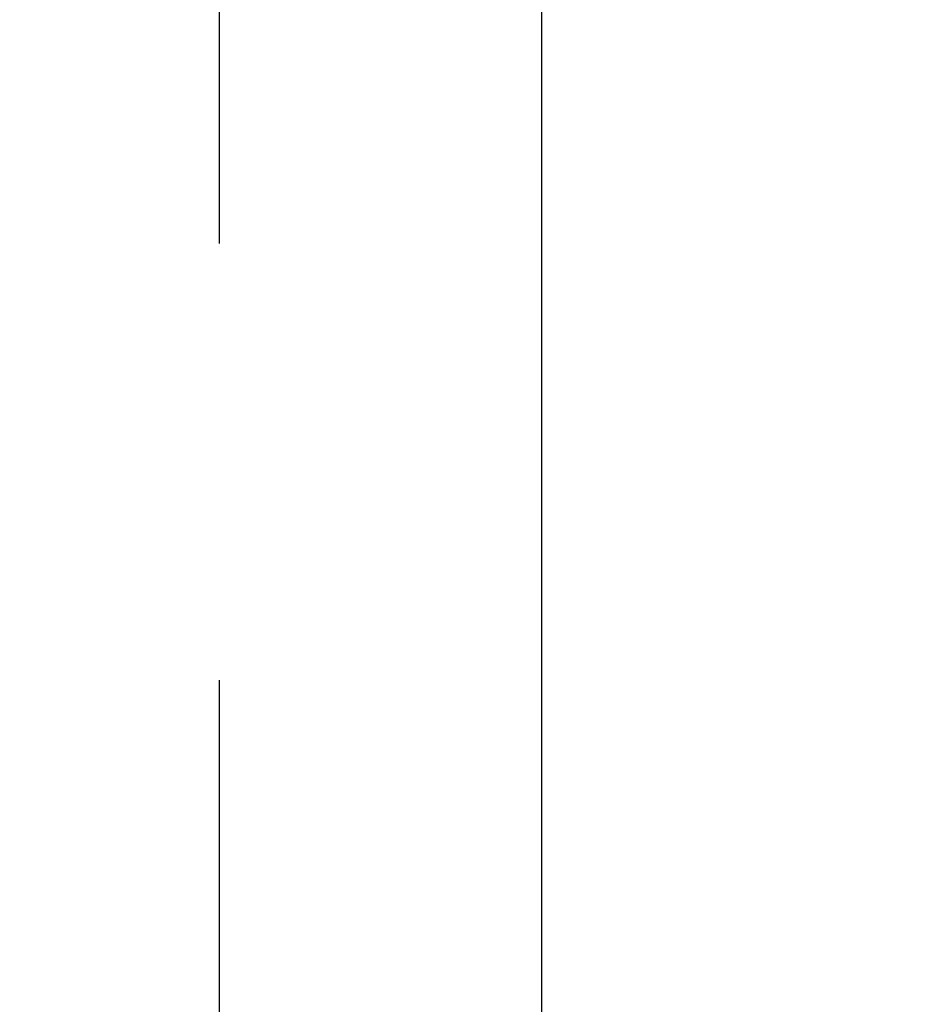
# Model space of a CAD drawing. Header units: inches. Extents: x 0 to 200, y 0 to 130.
# Tile 50 of 91: x 60.16 to 62.41, y 86.78 to 89.26. Entities that reach past the tile are written whole.
import ezdxf

# ---------------------------------------------------------------- set-up
doc = ezdxf.new("R2010")
doc.units = ezdxf.units.IN
doc.header["$LTSCALE"] = 11.011777
doc.header["$MEASUREMENT"] = 0
doc.linetypes.add('HIDDEN', pattern=[0.2, 0.1, -0.1])
doc.layers.get('0').update_dxf_attribs({"linetype": 'CONTINUOUS'})
doc.layers.add('DEFAULT_2', color=8, linetype='HIDDEN')
doc.layers.add('DIMENSIONS', color=7, linetype='CONTINUOUS')
doc.styles.get("Standard").update_dxf_attribs({"font": 'arial.ttf'})
doc.dimstyles.new('DIMSTYLE_1', dxfattribs={"dimtxt": 0.883298, "dimasz": 1.17773, "dimexe": 0.09, "dimexo": 0.07, "dimgap": 0.0375, "dimtad": 0, "dimtih": 1, "dimtoh": 1, "dimzin": 4, "dimdsep": 46, "dimtxsty": 'Standard', "dimblk": '_FILLED', "dimblk1": '_FILLED', "dimblk2": '_FILLED', "dimcen": 0.09, "dimazin": 1, "dimtfac": 1, "dimtofl": 0, "dimtmove": 0, "dimatfit": 3, "dimldrblk": '_FILLED', "dimfxl": 0, "dimtolj": 1, "dimtzin": 4, "dimarcsym": 0})

# ---------------------------------------------------------------- blocks, each defined once
blk = doc.blocks.new('_FILLED')
at = {"color": 0, "linetype": 'ByBlock'}
blk.add_solid([(0, 0), (-1, 0.2), (-1, -0.2)], dxfattribs=at)
blk = doc.blocks.new('*D13')
at = {"layer": 'DIMENSIONS', "color": 2, "linetype": 'Continuous'}
for p, q in [((57.8507, 72.5863), (55.5903, 72.5863)), ((61.4757, 72.5863), (63.8312, 72.5863))]:
    blk.add_line(p, q, dxfattribs=at)
at = {"layer": 'DIMENSIONS', "color": 2, "linetype": 'Continuous', "xscale": 1.1777301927, "yscale": 1.1777301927, "zscale": 1.1777301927}
blk.add_blockref('_FILLED', (57.8507, 72.5863), dxfattribs=at)
at = {"layer": 'DIMENSIONS', "color": 2, "linetype": 'Continuous', "xscale": 1.1777301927, "yscale": 1.1777301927, "zscale": 1.1777301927, "rotation": 180}
blk.add_blockref('_FILLED', (61.4757, 72.5863), dxfattribs=at)
at = {"layer": 'DIMENSIONS', "color": 2, "linetype": 'Continuous', "insert": (55.1486, 73.0279), "char_height": 0.8833, "width": 2.400337, "attachment_point": 3, "line_spacing_factor": 0.9}
blk.add_mtext('3.63', dxfattribs=at)

msp = doc.modelspace()

# ---------------------------------------------------------------- linework, layer by layer
at = {"color": 3, "linetype": 'Continuous'}
msp.add_line((61.4757, 92.659), (61.4757, 34.367), dxfattribs=at)
at = {"layer": 'DEFAULT_2', "color": 8, "linetype": 'HIDDEN'}
msp.add_line((60.6632, 91.998), (60.6632, 35.028), dxfattribs=at)

# ---------------------------------------------------------------- dimensions: what is measured, and where the dimension line sits
at = {"layer": 'DIMENSIONS', "color": 2, "linetype": 'Continuous'}
dim = msp.add_linear_dim(base=(61.4757176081, 72.5862751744), p1=(57.8507176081, 91.6379779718), p2=(61.4757176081, 34.3669779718), dimstyle='DIMSTYLE_1', dxfattribs=at)
dim.commit()
dim.dimension.update_dxf_attribs({"geometry": '*D13', "text_midpoint": (53.9472941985, 72.5813488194), "dimtype": 160})

doc.saveas('drawing.dxf')
